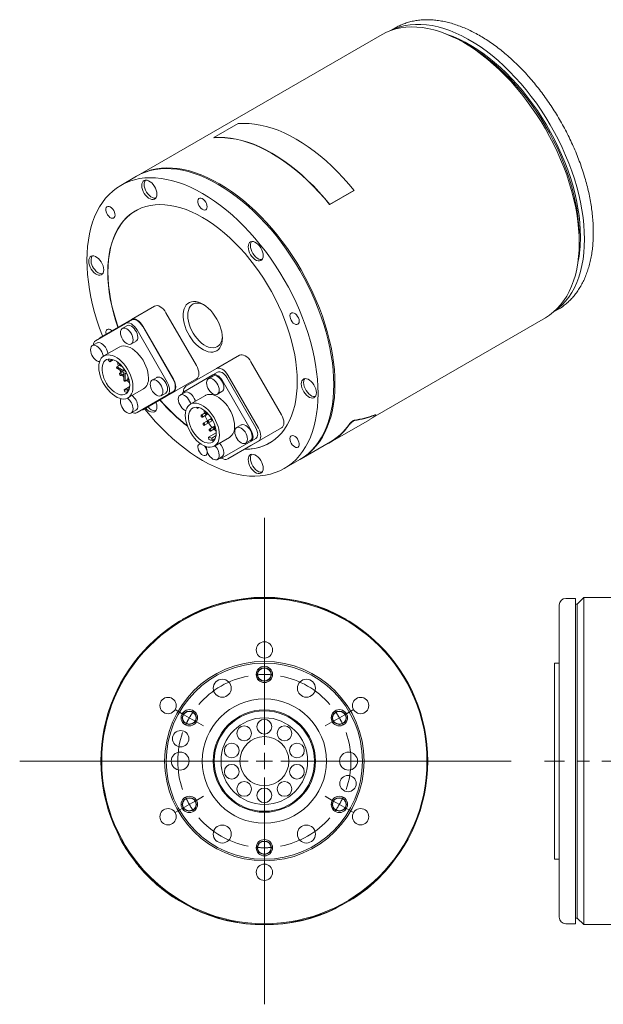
# Model space of a CAD drawing. Header units: millimetres. Extents: x 11 to 620, y 24 to 435.
# Tile 2 of 3: x 315 to 494, y 133 to 435. Entities that reach past the tile are written whole.
import ezdxf

# ---------------------------------------------------------------- set-up
doc = ezdxf.new("R2010")
doc.units = ezdxf.units.MM
doc.header["$LTSCALE"] = 1.5
doc.linetypes.add('CENTERX2', pattern=[20.32, 12.7, -2.54, 2.54, -2.54])

# ---------------------------------------------------------------- blocks, each defined once
blk = doc.blocks.new('SW_CENTERMARKSYMBOL_0')
at = {"color": 6, "linetype": 'Continuous', "lineweight": 0}
for p, q in [((0, 5), (0, 74.39)), ((-5, 0), (-74.84, 0)), ((0, 0), (-2.5, 0)), ((0, 0), (0, 2.5)), ((0, 0), (0, -2.5)), ((0, 0), (2.5, 0)), ((5, 0), (75.53, 0)), ((0, -5), (0, -74.39))]:
    blk.add_line(p, q, dxfattribs=at)
blk = doc.blocks.new('SW_CENTERMARKSYMBOL_1')
at = {"color": 6, "linetype": 'CENTERX2', "lineweight": 0}
for p, q in [((-25.11, -12), (-27.28, -10.75)), ((-22.95, -13.25), (-25.11, -12)), ((22.95, -13.25), (25.11, -12)), ((25.11, -12), (27.28, -10.75)), ((-22.95, -13.25), (-20.78, -14.5)), ((-20.78, -14.5), (-18.62, -15.75)), ((20.78, -14.5), (18.62, -15.75)), ((22.95, -13.25), (20.78, -14.5)), ((-22.95, -39.75), (-20.78, -38.5)), ((-20.78, -38.5), (-18.62, -37.25)), ((20.78, -38.5), (18.62, -37.25)), ((22.95, -39.75), (20.78, -38.5)), ((-25.11, -41), (-27.28, -42.25)), ((-22.95, -39.75), (-25.11, -41)), ((22.95, -39.75), (25.11, -41)), ((25.11, -41), (27.28, -42.25))]:
    blk.add_line(p, q, dxfattribs=at)
for start, end in [(90, 95.4053), (84.5947, 90), (100.8105, 139.1895), (40.8105, 79.1895), (144.5947, 150), (30, 35.4053), (150, 155.4053), (24.5947, 30), (160.8105, 199.1895), (340.8105, 19.1895), (204.5947, 210), (330, 335.4053), (210, 215.4053), (324.5947, 330), (220.8105, 259.1895), (280.8105, 319.1895), (264.5947, 270), (270, 275.4053)]:
    blk.add_arc((0, -26.5), 26.5, start, end, dxfattribs=at)

msp = doc.modelspace()

# ---------------------------------------------------------------- linework, layer by layer
at = {"color": 7, "linetype": 'Continuous', "lineweight": 15}
for p, q in [((430.04, 432.01), (428.65, 431.21)), ((426.03, 429.98), (351.29, 386.83)), ((452.45, 426.69), (451.03, 427.5)), ((382.05, 402.74), (374.62, 398.45)), ((374.66, 398.36), (374.62, 398.45)), ((350.93, 386.63), (346.13, 383.85)), ((410.01, 377.95), (417.44, 382.24)), ((410.05, 378), (417.47, 382.29)), ((417.44, 382.24), (417.47, 382.29)), ((410.01, 377.95), (410.05, 378)), ((486.38, 366.27), (486.38, 367.9)), ((349.37, 342.83), (356.44, 346.91)), ((369.29, 328.7), (359.94, 344.89)), ((423.89, 313.28), (476.02, 343.38)), ((478.4, 345.03), (479.79, 345.84)), ((479.79, 345.84), (479.84, 345.87)), ((347.61, 341.64), (338.41, 336.33)), ((349.37, 342.83), (340.02, 337.43)), ((347.98, 340.91), (346.57, 340.09)), ((347.61, 341.64), (349.37, 342.66)), ((362.22, 324.62), (352.87, 340.81)), ((362.07, 324.7), (352.87, 340.64)), ((360.31, 323.68), (351.11, 339.62)), ((338.85, 335.64), (337.44, 334.82)), ((345.66, 334.39), (340.92, 331.66)), ((349.32, 335.33), (350.73, 336.14)), ((375.37, 327.82), (382.44, 331.9)), ((342.28, 330.52), (342.72, 329.91)), ((342.72, 329.91), (343.32, 330.56)), ((342.72, 329.91), (343.79, 330.53)), ((343.32, 330.56), (343.24, 330.68)), ((343.32, 330.56), (343.44, 330.63)), ((345.82, 328.83), (344.92, 328.31)), ((347.06, 327.15), (345.07, 328.29)), ((346.22, 328.6), (346.38, 328.69)), ((395.29, 313.69), (385.94, 329.88)), ((345.07, 327.8), (347.06, 326.66)), ((346.66, 326.89), (345.82, 326.4)), ((346.22, 325.71), (347.06, 326.19)), ((347.06, 327.85), (347.06, 327.15)), ((347.06, 326.66), (347.06, 324.36)), ((347.48, 326.9), (347.48, 327.21)), ((347.48, 326.9), (347.62, 326.98)), ((347.75, 326.75), (347.48, 326.9)), ((347.48, 326.41), (348.09, 326.06)), ((347.48, 324.12), (347.48, 326.41)), ((374.31, 325.88), (365.41, 320.74)), ((375.37, 327.82), (366.02, 322.42)), ((374.33, 325.53), (372.92, 324.71)), ((374.31, 325.88), (375.72, 326.7)), ((388.22, 309.61), (378.87, 325.8)), ((347.11, 321.34), (348.84, 322.34)), ((347.42, 323.98), (348.32, 324.5)), ((348.48, 325.05), (348.32, 324.96)), ((357.11, 325.09), (355.7, 324.28)), ((359.94, 319.26), (369.29, 324.66)), ((386.01, 308.85), (377.11, 324.26)), ((387.42, 309.66), (378.52, 325.08)), ((347.11, 321.34), (347.33, 320.65)), ((348.07, 321.3), (347.11, 321.34)), ((348.07, 321.3), (348.73, 321.69)), ((348.28, 320.66), (348.07, 321.3)), ((348.32, 318.84), (353.05, 321.57)), ((351.11, 314.33), (360.31, 319.64)), ((352.87, 315.35), (362.07, 320.66)), ((352.87, 315.18), (362.22, 320.57)), ((352.87, 315.18), (359.94, 319.26)), ((358.45, 319.51), (359.86, 320.33)), ((365.7, 320.54), (364.29, 319.73)), ((372.01, 319.59), (367.38, 316.91)), ((375.67, 319.95), (377.08, 320.76)), ((349.32, 314.24), (350.73, 315.06)), ((351.11, 314.33), (352.87, 315.35)), ((356.72, 314.86), (356.8, 314.87)), ((369.3, 315.98), (369.52, 315.61)), ((369.52, 315.61), (369.97, 315.87)), ((369.52, 315.61), (369.97, 315.87)), ((371.98, 314.32), (370.74, 313.6)), ((371.09, 312.99), (372.8, 313.98)), ((372.29, 314.5), (371.99, 314.32)), ((372.34, 313.71), (372.8, 313.98)), ((424.12, 313.57), (424.06, 313.65)), ((372.6, 311.79), (371.36, 311.07)), ((371.71, 310.47), (374.11, 311.85)), ((373.85, 312.51), (372.61, 311.79)), ((372.96, 311.19), (374.25, 311.93)), ((373.9, 312.54), (373.86, 312.52)), ((374.21, 311.91), (374.25, 311.93)), ((374.95, 310.26), (374.49, 309.99)), ((382.96, 310.58), (381.55, 309.76)), ((410.31, 305.33), (422.19, 312.18)), ((372.93, 306.81), (375.32, 308.19)), ((374.48, 309.99), (373.24, 309.27)), ((373.59, 308.66), (375.14, 309.56)), ((373.96, 306.53), (375.26, 307.29)), ((374.84, 309.38), (375.14, 309.56)), ((385.94, 304.25), (395.29, 309.65)), ((372.93, 306.81), (373.07, 306.13)), ((373.96, 306.53), (372.93, 306.81)), ((374.09, 305.86), (373.96, 306.53)), ((374.09, 305.86), (375.01, 306.39)), ((374.78, 304.1), (379.41, 306.77)), ((377.11, 300.48), (386.01, 305.62)), ((378.52, 301.29), (387.42, 306.43)), ((378.87, 300.17), (388.22, 305.57)), ((378.87, 300.17), (385.94, 304.25)), ((384.3, 305), (385.71, 305.81)), ((401.28, 300.23), (410.26, 305.41)), ((377.11, 300.48), (378.52, 301.29)), ((375.67, 300.01), (377.08, 300.83)), ((396.12, 297.25), (400.93, 300.03)), ((485.26, 257.5), (482.26, 257.5)), ((485.26, 257.5), (485.26, 158)), ((487.76, 257.75), (485.76, 255.75)), ((560.26, 257.75), (487.76, 257.75)), ((487.76, 257.75), (487.76, 157.75)), ((480.26, 207.75), (480.26, 255.5)), ((485.76, 255.75), (485.26, 255.75)), ((485.76, 255.75), (485.76, 159.75)), ((365.04, 251.05), (364.99, 251.14)), ((415.04, 251.05), (415.09, 251.14)), ((480.26, 237.75), (478.76, 237.75)), ((478.76, 237.75), (478.76, 177.75)), ((480.26, 160), (480.26, 207.75)), ((346.04, 184), (345.95, 183.95)), ((478.76, 177.75), (480.26, 177.75)), ((425.58, 172.59), (425.66, 172.52)), ((362.98, 165.58), (363.04, 165.67)), ((417.04, 165.67), (417.09, 165.58)), ((368.04, 162.85), (367.99, 162.76)), ((412.04, 162.85), (412.08, 162.76)), ((485.26, 159.75), (485.76, 159.75)), ((485.76, 159.75), (487.76, 157.75)), ((482.26, 158), (485.26, 158)), ((487.76, 157.75), (558.76, 157.75))]:
    msp.add_line(p, q, dxfattribs=at)
at = {"color": 6, "linetype": 'CENTERX2', "lineweight": 0}
msp.add_line((603.76, 207.75), (475.76, 207.75), dxfattribs=at)
at = {"color": 7, "linetype": 'Continuous', "lineweight": 15, "flags": 128}
for points in [[(486.38, 366.27), (486.33, 368.43), (486.19, 370.65), (485.95, 372.91), (485.61, 375.2), (485.18, 377.53), (484.65, 379.88), (484.03, 382.26), (483.33, 384.64), (482.53, 387.03), (481.65, 389.42), (480.68, 391.8), (479.63, 394.16), (478.5, 396.51), (477.3, 398.83), (476.03, 401.12), (474.68, 403.36), (473.28, 405.56), (471.81, 407.71), (470.28, 409.8), (468.7, 411.83), (467.08, 413.79), (465.41, 415.67), (463.7, 417.48), (461.95, 419.2), (460.18, 420.83), (458.38, 422.37), (456.56, 423.81), (454.72, 425.15), (452.88, 426.38), (451.03, 427.51), (449.18, 428.52), (447.33, 429.42), (445.5, 430.2), (443.68, 430.86), (441.88, 431.4), (440.1, 431.82), (438.36, 432.11), (436.65, 432.28), (434.98, 432.32), (433.35, 432.24), (431.77, 432.04), (430.25, 431.71), (428.78, 431.25), (427.37, 430.68), (426.03, 429.98)], [(487.97, 367.39), (487.92, 369.56), (487.78, 371.79), (487.53, 374.05), (487.19, 376.36), (486.75, 378.7), (486.22, 381.06), (485.6, 383.44), (484.88, 385.83), (484.07, 388.23), (483.18, 390.62), (482.2, 393.01), (481.14, 395.38), (480.01, 397.74), (478.79, 400.06), (477.5, 402.35), (476.15, 404.6), (474.73, 406.8), (473.25, 408.95), (471.71, 411.03), (470.11, 413.06), (468.47, 415.01), (466.79, 416.89), (465.07, 418.68), (463.31, 420.39), (461.52, 422.01), (459.71, 423.53), (457.88, 424.96), (456.04, 426.28), (454.19, 427.49), (452.33, 428.59), (450.47, 429.57), (448.62, 430.44), (446.79, 431.19), (444.97, 431.82), (443.17, 432.33), (441.39, 432.71), (439.65, 432.97), (437.95, 433.1), (436.29, 433.1), (434.67, 432.98), (433.11, 432.73), (431.59, 432.36), (430.14, 431.86), (428.82, 431.27)], [(486.74, 368.11), (486.69, 370.24), (486.54, 372.42), (486.3, 374.65), (485.96, 376.91), (485.52, 379.21), (484.99, 381.53), (484.37, 383.86), (483.65, 386.21), (482.85, 388.56), (481.96, 390.91), (480.98, 393.26), (479.93, 395.58), (478.79, 397.88), (477.59, 400.16), (476.31, 402.39), (474.96, 404.59), (473.55, 406.73), (472.07, 408.83), (470.55, 410.86), (468.97, 412.82), (467.34, 414.71), (465.68, 416.52), (463.97, 418.25), (462.24, 419.89), (460.47, 421.44), (458.69, 422.9), (456.89, 424.25), (455.07, 425.49), (453.25, 426.63), (451.43, 427.65), (449.61, 428.56), (447.8, 429.35), (446.01, 430.02), (445.58, 430.16)], [(486.38, 367.9), (486.33, 370.03), (486.19, 372.22), (485.94, 374.44), (485.6, 376.71), (485.17, 379), (484.63, 381.32), (484.01, 383.66), (483.3, 386.01), (482.49, 388.36), (481.6, 390.71), (480.63, 393.05), (479.57, 395.38), (478.44, 397.68), (477.23, 399.95), (475.95, 402.19), (474.6, 404.38), (473.19, 406.53), (471.72, 408.62), (470.19, 410.65), (468.62, 412.61), (466.99, 414.51), (465.32, 416.32), (463.62, 418.05), (461.88, 419.69), (460.12, 421.24), (458.33, 422.69), (456.53, 424.04), (454.72, 425.29), (452.9, 426.42), (452.45, 426.69)], [(417.47, 382.29), (415.84, 384.25), (414.17, 386.14), (412.46, 387.95), (410.71, 389.67), (408.93, 391.31), (407.13, 392.85), (405.3, 394.29), (403.46, 395.63), (401.62, 396.87), (399.76, 397.99), (397.91, 399.01), (396.06, 399.91), (394.22, 400.69), (392.4, 401.35), (390.59, 401.89), (388.81, 402.31), (387.07, 402.6), (385.35, 402.77), (383.68, 402.82), (382.05, 402.74)], [(374.62, 398.45), (376.25, 398.53), (377.93, 398.49), (379.64, 398.32), (381.39, 398.02), (383.17, 397.61), (384.97, 397.06), (386.79, 396.4), (388.63, 395.62), (390.48, 394.72), (392.34, 393.71), (394.19, 392.58), (396.04, 391.35), (397.88, 390), (399.7, 388.56), (401.51, 387.02), (403.28, 385.38), (405.03, 383.66), (406.75, 381.85), (408.42, 379.96), (410.05, 378)], [(374.66, 398.36), (376.29, 398.44), (377.96, 398.4), (379.67, 398.23), (381.41, 397.93), (383.19, 397.52), (384.99, 396.98), (386.81, 396.32), (388.64, 395.54), (390.49, 394.64), (392.34, 393.63), (394.19, 392.5), (396.03, 391.27), (397.87, 389.93), (399.69, 388.49), (401.49, 386.95), (403.26, 385.32), (405.01, 383.6), (406.72, 381.79), (408.39, 379.91), (410.01, 377.95)], [(411.29, 322.92), (411.24, 325.08), (411.09, 327.3), (410.85, 329.56), (410.51, 331.85), (410.08, 334.18), (409.56, 336.53), (408.94, 338.9), (408.23, 341.29), (407.43, 343.68), (406.55, 346.07), (405.58, 348.45), (404.53, 350.81), (403.41, 353.16), (402.21, 355.48), (400.93, 357.76), (399.59, 360.01), (398.18, 362.21), (396.71, 364.36), (395.19, 366.45), (393.61, 368.48), (391.98, 370.44), (390.31, 372.32), (388.6, 374.13), (386.86, 375.85), (385.08, 377.48), (383.28, 379.02), (381.46, 380.46), (379.63, 381.8), (377.78, 383.03), (375.93, 384.15), (374.08, 385.17), (372.24, 386.06), (370.4, 386.85), (368.58, 387.51), (366.78, 388.05), (365.01, 388.46), (363.26, 388.76), (361.55, 388.93), (359.88, 388.97), (358.25, 388.89), (356.68, 388.68), (355.15, 388.35), (353.68, 387.9), (352.27, 387.33), (350.93, 386.63)], [(411.64, 323.12), (411.59, 325.29), (411.45, 327.5), (411.21, 329.76), (410.87, 332.06), (410.44, 334.38), (409.91, 336.74), (409.29, 339.11), (408.58, 341.49), (407.79, 343.88), (406.9, 346.27), (405.94, 348.65), (404.89, 351.02), (403.76, 353.36), (402.56, 355.68), (401.29, 357.97), (399.94, 360.22), (398.54, 362.42), (397.07, 364.56), (395.54, 366.66), (393.96, 368.68), (392.34, 370.64), (390.67, 372.53), (388.96, 374.33), (387.21, 376.05), (385.44, 377.69), (383.64, 379.22), (381.82, 380.66), (379.98, 382), (378.14, 383.23), (376.29, 384.36), (374.43, 385.37), (372.59, 386.27), (370.75, 387.05), (368.93, 387.71), (367.13, 388.25), (365.36, 388.67), (363.61, 388.96), (361.9, 389.13), (360.23, 389.18), (358.61, 389.09), (357.03, 388.89), (355.5, 388.56), (354.04, 388.11), (352.63, 387.53), (351.29, 386.83), (351.11, 386.73)], [(406.48, 320.14), (406.43, 322.31), (406.28, 324.52), (406.04, 326.78), (405.71, 329.08), (405.27, 331.4), (404.75, 333.76), (404.13, 336.13), (403.42, 338.51), (402.63, 340.9), (401.74, 343.29), (400.77, 345.67), (399.73, 348.04), (398.6, 350.38), (397.4, 352.7), (396.12, 354.99), (394.78, 357.24), (393.37, 359.44), (391.9, 361.59), (390.38, 363.68), (388.8, 365.7), (387.17, 367.66), (385.5, 369.55), (383.79, 371.35), (382.05, 373.07), (380.27, 374.71), (378.47, 376.24), (376.65, 377.68), (374.82, 379.02), (372.97, 380.26), (371.12, 381.38), (369.27, 382.39), (367.43, 383.29), (365.59, 384.07), (363.77, 384.73), (361.97, 385.27), (360.2, 385.69), (358.45, 385.98), (356.74, 386.15), (355.07, 386.2), (353.45, 386.11), (351.87, 385.91), (350.34, 385.58), (348.87, 385.13), (347.47, 384.55), (346.12, 383.85), (344.85, 383.04), (343.65, 382.11), (342.52, 381.06), (341.47, 379.91), (340.5, 378.64), (339.62, 377.27), (338.82, 375.8), (338.12, 374.24), (337.5, 372.58), (336.97, 370.83), (336.54, 369), (336.2, 367.1), (335.96, 365.12), (335.82, 363.07), (335.77, 360.96), (335.82, 358.8), (335.96, 356.58), (336.2, 354.32), (336.54, 352.03), (336.97, 349.7), (337.5, 347.35), (338.12, 344.98), (338.82, 342.59), (339.62, 340.2), (340.5, 337.81), (340.54, 337.73)], [(352.56, 383.8), (352.61, 383.22), (352.76, 382.6), (353, 381.98), (353.32, 381.39), (353.71, 380.83), (354.15, 380.36), (354.62, 379.97), (355.1, 379.69), (355.57, 379.54), (356.01, 379.51), (356.4, 379.61), (356.72, 379.84), (356.96, 380.18), (357.11, 380.62), (357.16, 381.14), (357.11, 381.72), (356.96, 382.34), (356.72, 382.96), (356.4, 383.55), (356.01, 384.1), (355.57, 384.58), (355.1, 384.97), (354.62, 385.25), (354.15, 385.4), (353.71, 385.43), (353.32, 385.33), (353, 385.1), (352.76, 384.76), (352.61, 384.32), (352.56, 383.8)], [(353.27, 384.2), (353.32, 383.62), (353.47, 383.01), (353.71, 382.39), (354.03, 381.79), (354.42, 381.24), (354.86, 380.76), (355.33, 380.38), (355.81, 380.1), (356.28, 379.94), (356.72, 379.92), (356.8, 379.93)], [(372.54, 377.3), (372.49, 377.77), (372.33, 378.26), (372.09, 378.75), (371.77, 379.19), (371.41, 379.55), (371.03, 379.8), (370.65, 379.93), (370.31, 379.92), (370.03, 379.78), (369.83, 379.51), (369.72, 379.14), (369.72, 378.7), (369.83, 378.21), (370.03, 377.72), (370.31, 377.25), (370.65, 376.85), (371.03, 376.54), (371.41, 376.35), (371.77, 376.29), (372.09, 376.36), (372.33, 376.57), (372.49, 376.89), (372.54, 377.3)], [(343.66, 376.6), (343.3, 376.97), (342.92, 377.25), (342.54, 377.39), (342.19, 377.41), (341.9, 377.29), (341.68, 377.05), (341.56, 376.69), (341.55, 376.26), (341.63, 375.78), (341.82, 375.28), (342.09, 374.8), (342.42, 374.39), (342.79, 374.06), (343.18, 373.85), (343.55, 373.77), (343.87, 373.82), (344.13, 374.01), (344.3, 374.31), (344.37, 374.7), (344.33, 375.17), (344.19, 375.66), (343.97, 376.15), (343.66, 376.6)], [(400.11, 323.82), (400.07, 325.79), (399.92, 327.82), (399.67, 329.88), (399.33, 331.99), (398.9, 334.12), (398.37, 336.28), (397.74, 338.44), (397.03, 340.62), (396.23, 342.8), (395.35, 344.97), (394.38, 347.12), (393.33, 349.25), (392.21, 351.35), (391.02, 353.42), (389.76, 355.44), (388.44, 357.41), (387.05, 359.33), (385.62, 361.18), (384.13, 362.96), (382.61, 364.66), (381.04, 366.29), (379.44, 367.82), (377.81, 369.27), (376.16, 370.62), (374.49, 371.86), (372.81, 373), (371.12, 374.03), (369.44, 374.95), (367.76, 375.75), (366.09, 376.43), (364.44, 376.99), (362.81, 377.42), (361.21, 377.74), (359.64, 377.92), (358.11, 377.98), (356.63, 377.91), (355.19, 377.72), (353.81, 377.4), (352.49, 376.96), (351.23, 376.39), (350.04, 375.7), (348.91, 374.89), (347.87, 373.97), (346.9, 372.93), (346.02, 371.79), (345.22, 370.53), (344.5, 369.18), (343.88, 367.73), (343.35, 366.19), (342.91, 364.56), (342.57, 362.85), (342.33, 361.06), (342.18, 359.21), (342.13, 357.29), (342.18, 355.31), (342.33, 353.29), (342.57, 351.22), (342.91, 349.12), (343.35, 346.98), (343.88, 344.83), (344.5, 342.66), (345.22, 340.48), (345.23, 340.44)], [(350.66, 376.08), (350.11, 375.74), (348.99, 374.93), (347.94, 374.01), (346.97, 372.97), (346.09, 371.83), (345.29, 370.57), (344.57, 369.22), (343.95, 367.77), (343.42, 366.23), (342.98, 364.6), (342.64, 362.89), (342.4, 361.1), (342.25, 359.25), (342.2, 357.33), (342.25, 355.35), (342.4, 353.33), (342.64, 351.26), (342.98, 349.16), (343.42, 347.02), (343.95, 344.87), (344.57, 342.7), (345.29, 340.52), (345.3, 340.48)], [(386.24, 366.65), (385.85, 366.55), (385.53, 366.33), (385.29, 365.98), (385.14, 365.54), (385.09, 365.02), (385.14, 364.44), (385.29, 363.82), (385.53, 363.21), (385.85, 362.61), (386.24, 362.06), (386.68, 361.58), (387.15, 361.19), (387.63, 360.91), (388.1, 360.76), (388.54, 360.73), (388.92, 360.83), (389.25, 361.06), (389.49, 361.4), (389.63, 361.84), (389.68, 362.37), (389.63, 362.95), (389.49, 363.56), (389.25, 364.18), (388.92, 364.78), (388.54, 365.33), (388.1, 365.81), (387.63, 366.19), (387.15, 366.47), (386.68, 366.63), (386.24, 366.65)], [(386.15, 366.64), (385.99, 366.39), (385.85, 365.95), (385.8, 365.43), (385.85, 364.85), (385.99, 364.23), (386.23, 363.61), (386.56, 363.02), (386.94, 362.47), (387.38, 361.99), (387.85, 361.6), (388.33, 361.32), (388.8, 361.17), (389.24, 361.14), (389.33, 361.15)], [(476.02, 343.38), (476.03, 343.38), (477.3, 344.19), (478.5, 345.12), (479.63, 346.17), (480.68, 347.33), (481.65, 348.59), (482.53, 349.96), (483.33, 351.43), (484.03, 352.99), (484.65, 354.65), (485.18, 356.4), (485.61, 358.23), (485.95, 360.13), (486.19, 362.11), (486.33, 364.16), (486.38, 366.27)], [(478.53, 345.15), (478.79, 345.32), (480.01, 346.25), (481.14, 347.28), (482.2, 348.43), (483.18, 349.69), (484.07, 351.06), (484.88, 352.52), (485.6, 354.09), (486.22, 355.75), (486.75, 357.49), (487.19, 359.33), (487.53, 361.24), (487.78, 363.22), (487.92, 365.28), (487.97, 367.39)], [(337.45, 357.69), (337.89, 357.22), (338.36, 356.83), (338.84, 356.55), (339.31, 356.4), (339.75, 356.37), (340.13, 356.47), (340.46, 356.7), (340.7, 357.04), (340.84, 357.48), (340.89, 358), (340.84, 358.58), (340.7, 359.2), (340.46, 359.82), (340.13, 360.41), (339.75, 360.96), (339.31, 361.44), (338.84, 361.83), (338.36, 362.11), (337.89, 362.26), (337.45, 362.29), (337.06, 362.19), (336.74, 361.96), (336.5, 361.62), (336.35, 361.18), (336.3, 360.66), (336.35, 360.08), (336.5, 359.46), (336.74, 358.84), (337.06, 358.25), (337.45, 357.69)], [(356.44, 346.91), (356.82, 347.05), (357.25, 347.07), (357.71, 346.96), (358.19, 346.74), (358.68, 346.41), (359.14, 345.98), (359.57, 345.47), (359.94, 344.89)], [(377.2, 337.12), (377.16, 336.26), (377.01, 335.48), (376.77, 334.77), (376.43, 334.16), (376.01, 333.66), (375.51, 333.27), (374.94, 333), (374.31, 332.86), (373.63, 332.84), (372.9, 332.95), (372.15, 333.19), (371.39, 333.54), (370.62, 334.02), (369.86, 334.6), (369.12, 335.28), (368.41, 336.04), (367.76, 336.89), (367.15, 337.79), (366.62, 338.74), (366.16, 339.71), (365.78, 340.71), (365.49, 341.7), (365.29, 342.67), (365.2, 343.61), (365.2, 344.5), (365.29, 345.33), (365.49, 346.07), (365.78, 346.73), (366.16, 347.29), (366.62, 347.73), (367.15, 348.06), (367.76, 348.27), (368.41, 348.35), (369.12, 348.3), (369.86, 348.13), (370.62, 347.83), (371.39, 347.42), (372.15, 346.89), (372.9, 346.26), (373.63, 345.54), (374.31, 344.73), (374.94, 343.86), (375.51, 342.93), (376.01, 341.96), (376.43, 340.98), (376.77, 339.98), (377.01, 339), (377.16, 338.04), (377.2, 337.12)], [(371.56, 347.31), (371.54, 347.32), (370.82, 347.62), (370.13, 347.8), (369.46, 347.85), (368.84, 347.77), (368.28, 347.57), (367.79, 347.24), (367.37, 346.8), (367.04, 346.25), (366.79, 345.6), (366.65, 344.87), (366.6, 344.06), (366.65, 343.2), (366.79, 342.3), (367.04, 341.37), (367.37, 340.44), (367.79, 339.51), (368.28, 338.62), (368.84, 337.76), (369.46, 336.97), (370.13, 336.26), (370.82, 335.63), (371.54, 335.1), (372.26, 334.68), (372.98, 334.38), (373.68, 334.21), (374.34, 334.16), (374.96, 334.23), (375.52, 334.44), (376.01, 334.76), (376.43, 335.2), (376.77, 335.75), (377.01, 336.4), (377.16, 337.13), (377.19, 337.55)], [(400, 341.25), (400.3, 341.35), (400.53, 341.57), (400.67, 341.91), (400.71, 342.33), (400.64, 342.81), (400.47, 343.3), (400.21, 343.78), (399.89, 344.21), (399.52, 344.55), (399.13, 344.79), (398.76, 344.89), (398.43, 344.86), (398.16, 344.7), (397.97, 344.42), (397.88, 344.03), (397.9, 343.58), (398.02, 343.09), (398.24, 342.59), (398.53, 342.14), (398.88, 341.75), (399.26, 341.46), (399.64, 341.29), (400, 341.25)], [(351.11, 339.62), (350.73, 340.19), (350.3, 340.7), (349.84, 341.13), (349.36, 341.46), (348.87, 341.69), (348.41, 341.79), (347.98, 341.78), (347.61, 341.64)], [(351.3, 337.4), (351.25, 337.93), (351.11, 338.49), (350.88, 339.05), (350.57, 339.58), (350.2, 340.06), (349.79, 340.47), (349.36, 340.77), (348.92, 340.97), (348.51, 341.04), (348.14, 340.98), (347.98, 340.91)], [(352.87, 340.81), (352.5, 341.38), (352.07, 341.89), (351.61, 342.32), (351.12, 342.66), (350.64, 342.88), (350.18, 342.99), (349.75, 342.97), (349.37, 342.83)], [(349.37, 342.66), (349.75, 342.8), (350.18, 342.81), (350.64, 342.71), (351.12, 342.49), (351.61, 342.15), (352.07, 341.72), (352.5, 341.21), (352.87, 340.64)], [(340.02, 337.43), (339.72, 337.18), (339.59, 337.01)], [(342.25, 339.86), (341.94, 339.76), (341.71, 339.53), (341.58, 339.2), (341.54, 338.77), (341.6, 338.34)], [(349.89, 336.59), (349.84, 337.12), (349.69, 337.67), (349.46, 338.23), (349.15, 338.77), (348.78, 339.25), (348.37, 339.65), (347.94, 339.96), (347.51, 340.15), (347.1, 340.22), (346.73, 340.17), (346.42, 339.99), (346.19, 339.7), (346.05, 339.3), (346, 338.83), (346.05, 338.3), (346.19, 337.75), (346.42, 337.19), (346.73, 336.65), (347.1, 336.17), (347.51, 335.77), (347.94, 335.46), (348.37, 335.27), (348.78, 335.2), (349.15, 335.25), (349.46, 335.43), (349.69, 335.72), (349.84, 336.12), (349.89, 336.59)], [(340.75, 331.55), (340.71, 331.84), (340.56, 332.4), (340.33, 332.96), (340.02, 333.49), (339.65, 333.97), (339.24, 334.38), (338.81, 334.68), (338.38, 334.88), (337.97, 334.95), (337.6, 334.89), (337.29, 334.72), (337.06, 334.42), (336.92, 334.03), (336.87, 333.56), (336.92, 333.03), (337.06, 332.47), (337.29, 331.92), (337.6, 331.38), (337.97, 330.9), (338.38, 330.5), (338.81, 330.19), (339.24, 330), (339.62, 329.93)], [(342.16, 332.37), (342.12, 332.66), (341.98, 333.22), (341.75, 333.78), (341.44, 334.31), (341.07, 334.79), (340.66, 335.19), (340.23, 335.5), (339.79, 335.69), (339.38, 335.76), (339.01, 335.71), (338.85, 335.64)], [(354.59, 324.96), (354.54, 325.81), (354.39, 326.7), (354.15, 327.62), (353.83, 328.54), (353.41, 329.45), (352.93, 330.34), (352.37, 331.18), (351.76, 331.96), (351.11, 332.67), (350.42, 333.28), (349.71, 333.81), (349, 334.22), (348.29, 334.51), (347.6, 334.69), (346.95, 334.74), (346.34, 334.66), (345.78, 334.46), (345.66, 334.39)], [(349.85, 322.23), (349.8, 323.08), (349.66, 323.97), (349.42, 324.88), (349.09, 325.81), (348.68, 326.72), (348.19, 327.6), (347.64, 328.44), (347.02, 329.22), (346.37, 329.93), (345.68, 330.55), (344.97, 331.07), (344.26, 331.48), (343.55, 331.78), (342.87, 331.95), (342.21, 332), (341.6, 331.93), (341.05, 331.73), (340.56, 331.4), (340.15, 330.97), (339.82, 330.43), (339.58, 329.79), (339.43, 329.06), (339.38, 328.27), (339.43, 327.42), (339.58, 326.53), (339.82, 325.61), (340.15, 324.69), (340.56, 323.78), (341.05, 322.89), (341.6, 322.05), (342.21, 321.27), (342.87, 320.57), (343.55, 319.95), (344.26, 319.43), (344.97, 319.01), (345.68, 318.72), (346.37, 318.54), (347.02, 318.49), (347.64, 318.57), (348.19, 318.77), (348.68, 319.09), (349.09, 319.53), (349.42, 320.07), (349.66, 320.71), (349.8, 321.43), (349.85, 322.23)], [(382.44, 331.9), (382.82, 332.04), (383.25, 332.06), (383.71, 331.96), (384.19, 331.73), (384.68, 331.4), (385.14, 330.97), (385.57, 330.46), (385.94, 329.88)], [(348.86, 322.8), (348.81, 323.58), (348.66, 324.39), (348.42, 325.23), (348.09, 326.06), (347.67, 326.88), (347.19, 327.66), (346.64, 328.38), (346.05, 329.03), (345.43, 329.59), (344.78, 330.05), (344.13, 330.4), (343.49, 330.62), (342.88, 330.72), (342.31, 330.69), (341.79, 330.54), (341.34, 330.25), (340.97, 329.86), (340.68, 329.35), (340.49, 328.75), (340.39, 328.07), (340.39, 327.32), (340.49, 326.52), (340.68, 325.69), (340.97, 324.85), (341.34, 324.02), (341.79, 323.22), (342.31, 322.47), (342.88, 321.78), (343.49, 321.17), (344.13, 320.66), (344.78, 320.26), (345.43, 319.97), (346.05, 319.81), (346.64, 319.77), (347.19, 319.87), (347.67, 320.09), (348.09, 320.43), (348.42, 320.88), (348.66, 321.43), (348.81, 322.08), (348.86, 322.8)], [(342.41, 330.71), (342.34, 330.61), (342.28, 330.52)], [(345.07, 328.29), (344.99, 328.32), (344.92, 328.31), (344.87, 328.26), (344.86, 328.17), (344.87, 328.07), (344.92, 327.96), (344.99, 327.87), (345.07, 327.8)], [(345.8, 329.27), (345.76, 329.22), (345.74, 329.11), (345.76, 328.97), (345.82, 328.83), (345.91, 328.7), (346.02, 328.62), (346.13, 328.58), (346.22, 328.6), (346.28, 328.67), (346.3, 328.77)], [(369.29, 328.7), (369.6, 328.09), (369.83, 327.46), (369.97, 326.84), (370.02, 326.26), (369.97, 325.73), (369.83, 325.27), (369.6, 324.91), (369.29, 324.66)], [(346.3, 325.89), (346.28, 326.03), (346.22, 326.17), (346.13, 326.3), (346.02, 326.38), (345.91, 326.42), (345.82, 326.4), (345.76, 326.33), (345.74, 326.22), (345.76, 326.08), (345.82, 325.94), (345.91, 325.82), (346.02, 325.73), (346.13, 325.69), (346.22, 325.71), (346.28, 325.78), (346.3, 325.89)], [(345.79, 327.39), (345.9, 327.13), (346.16, 326.6)], [(346.56, 325.91), (346.84, 325.5), (347.06, 325.19)], [(377.11, 324.26), (376.81, 324.72), (376.47, 325.13), (376.1, 325.47), (375.71, 325.74), (375.32, 325.92), (374.95, 326), (374.61, 325.99), (374.31, 325.88)], [(377.65, 322.02), (377.6, 322.55), (377.46, 323.11), (377.23, 323.67), (376.92, 324.2), (376.55, 324.68), (376.14, 325.08), (375.71, 325.39), (375.28, 325.58), (374.87, 325.65), (374.5, 325.6), (374.33, 325.53)], [(378.87, 325.8), (378.5, 326.37), (378.07, 326.88), (377.61, 327.32), (377.12, 327.65), (376.64, 327.87), (376.18, 327.98), (375.75, 327.96), (375.37, 327.82)], [(375.72, 326.7), (376.02, 326.81), (376.37, 326.82), (376.74, 326.74), (377.12, 326.56), (377.51, 326.29), (377.88, 325.95), (378.22, 325.54), (378.52, 325.08)], [(347.06, 324.36), (347.07, 324.26), (347.12, 324.15), (347.19, 324.06), (347.27, 323.99), (347.35, 323.97), (347.42, 323.98), (347.47, 324.03), (347.48, 324.12)], [(348.51, 324.94), (348.41, 324.98), (348.32, 324.96), (348.26, 324.89), (348.24, 324.78), (348.26, 324.64), (348.32, 324.5), (348.41, 324.37), (348.52, 324.29), (348.63, 324.25), (348.69, 324.26)], [(359.02, 320.77), (358.97, 321.3), (358.82, 321.86), (358.59, 322.42), (358.28, 322.95), (357.91, 323.43), (357.5, 323.84), (357.07, 324.14), (356.64, 324.34), (356.23, 324.41), (355.86, 324.35), (355.55, 324.17), (355.32, 323.88), (355.18, 323.49), (355.13, 323.02), (355.18, 322.49), (355.32, 321.93), (355.55, 321.37), (355.86, 320.84), (356.23, 320.36), (356.64, 319.96), (357.07, 319.65), (357.5, 319.46), (357.91, 319.39), (358.28, 319.44), (358.59, 319.62), (358.82, 319.91), (358.97, 320.3), (359.02, 320.77)], [(360.43, 321.59), (360.38, 322.12), (360.24, 322.68), (360.01, 323.23), (359.7, 323.77), (359.33, 324.25), (358.92, 324.65), (358.49, 324.96), (358.05, 325.15), (357.64, 325.22), (357.27, 325.17), (357.11, 325.09)], [(360.31, 319.64), (360.61, 319.9), (360.84, 320.26), (360.98, 320.71), (361.03, 321.24), (360.98, 321.83), (360.84, 322.45), (360.61, 323.07), (360.31, 323.68)], [(362.07, 324.7), (362.38, 324.09), (362.61, 323.47), (362.75, 322.85), (362.8, 322.26), (362.75, 321.73), (362.61, 321.28), (362.38, 320.92), (362.07, 320.66)], [(362.22, 320.57), (362.53, 320.83), (362.76, 321.19), (362.9, 321.65), (362.95, 322.18), (362.9, 322.76), (362.76, 323.38), (362.53, 324.01), (362.22, 324.62)], [(376.24, 321.2), (376.19, 321.73), (376.05, 322.29), (375.81, 322.85), (375.51, 323.38), (375.14, 323.86), (374.73, 324.27), (374.29, 324.57), (373.86, 324.77), (373.45, 324.84), (373.08, 324.78), (372.77, 324.6), (372.54, 324.31), (372.4, 323.92), (372.35, 323.45), (372.4, 322.92), (372.54, 322.36), (372.77, 321.8), (373.08, 321.27), (373.45, 320.79), (373.86, 320.39), (374.29, 320.08), (374.73, 319.89), (375.14, 319.82), (375.51, 319.87), (375.81, 320.05), (376.05, 320.34), (376.19, 320.73), (376.24, 321.2)], [(384, 303.12), (384.13, 303.12), (385.62, 303.19), (387.05, 303.38), (388.44, 303.7), (389.76, 304.15), (391.02, 304.72), (392.21, 305.4), (393.33, 306.21), (394.38, 307.14), (395.35, 308.17), (396.23, 309.32), (397.03, 310.57), (397.74, 311.92), (398.37, 313.37), (398.9, 314.92), (399.33, 316.55), (399.67, 318.26), (399.92, 320.04), (400.07, 321.9), (400.11, 323.82)], [(400.93, 300.03), (400.93, 300.03), (402.21, 300.84), (403.41, 301.77), (404.53, 302.82), (405.58, 303.97), (406.55, 305.24), (407.43, 306.61), (408.23, 308.08), (408.94, 309.64), (409.56, 311.3), (410.08, 313.05), (410.51, 314.88), (410.85, 316.78), (411.09, 318.76), (411.24, 320.81), (411.29, 322.92)], [(401.11, 300.13), (401.29, 300.23), (402.56, 301.05), (403.76, 301.98), (404.89, 303.02), (405.94, 304.18), (406.9, 305.44), (407.79, 306.81), (408.58, 308.28), (409.29, 309.85), (409.91, 311.5), (410.44, 313.25), (410.87, 315.08), (411.21, 316.99), (411.45, 318.97), (411.59, 321.01), (411.64, 323.12)], [(404.8, 323.41), (404.36, 323.89), (403.89, 324.28), (403.41, 324.55), (402.94, 324.71), (402.5, 324.74), (402.11, 324.63), (401.79, 324.41), (401.55, 324.07), (401.4, 323.62), (401.35, 323.1), (401.4, 322.52), (401.55, 321.91), (401.79, 321.29), (402.11, 320.69), (402.5, 320.14), (402.94, 319.66), (403.41, 319.27), (403.89, 319), (404.36, 318.84), (404.8, 318.81), (405.19, 318.91), (405.51, 319.14), (405.75, 319.48), (405.9, 319.93), (405.95, 320.45), (405.9, 321.03), (405.75, 321.64), (405.51, 322.26), (405.19, 322.86), (404.8, 323.41)], [(402.42, 324.73), (402.26, 324.47), (402.11, 324.03), (402.06, 323.51), (402.11, 322.93), (402.26, 322.32), (402.5, 321.7), (402.82, 321.1), (403.21, 320.55), (403.65, 320.07), (404.12, 319.68), (404.6, 319.41), (405.07, 319.25), (405.51, 319.22), (405.59, 319.23)], [(353.39, 315.47), (353.45, 315.4), (355.07, 313.44), (356.74, 311.56), (358.45, 309.75), (360.2, 308.03), (361.97, 306.4), (363.77, 304.86), (365.59, 303.42), (367.43, 302.08), (369.27, 300.85), (371.12, 299.73), (372.97, 298.71), (374.82, 297.82), (376.65, 297.03), (378.47, 296.37), (380.27, 295.83), (382.05, 295.42), (383.79, 295.12), (385.5, 294.95), (387.17, 294.91), (388.8, 294.99), (390.38, 295.2), (391.9, 295.53), (393.37, 295.98), (394.78, 296.55), (396.12, 297.25), (397.4, 298.07), (398.6, 299), (399.73, 300.04), (400.77, 301.2), (401.74, 302.46), (402.63, 303.83), (403.42, 305.3), (404.13, 306.87), (404.75, 308.52), (405.27, 310.27), (405.71, 312.1), (406.04, 314.01), (406.28, 315.99), (406.43, 318.03), (406.48, 320.14)], [(367.51, 316.99), (367.42, 317.31), (367.18, 317.87), (366.88, 318.4), (366.51, 318.88), (366.1, 319.28), (365.66, 319.59), (365.23, 319.78), (364.82, 319.85), (364.45, 319.8), (364.14, 319.62), (363.91, 319.33), (363.77, 318.94), (363.72, 318.47), (363.77, 317.94), (363.91, 317.38), (364.14, 316.82), (364.45, 316.29), (364.82, 315.81), (365.23, 315.4), (365.66, 315.1), (366.01, 314.93)], [(368.92, 317.81), (368.83, 318.12), (368.6, 318.68), (368.29, 319.22), (367.92, 319.7), (367.51, 320.1), (367.08, 320.41), (366.65, 320.6), (366.24, 320.67), (365.87, 320.62), (365.7, 320.54)], [(380.94, 310.16), (380.89, 311.01), (380.75, 311.9), (380.51, 312.81), (380.18, 313.74), (379.77, 314.65), (379.28, 315.53), (378.73, 316.37), (378.12, 317.15), (377.46, 317.86), (376.77, 318.48), (376.07, 319), (375.35, 319.41), (374.64, 319.71), (373.96, 319.88), (373.3, 319.93), (372.69, 319.86), (372.14, 319.66), (372.01, 319.59)], [(346.17, 318.58), (346.05, 318.22), (346, 317.75), (346.05, 317.22), (346.19, 316.66), (346.42, 316.1), (346.73, 315.57), (347.1, 315.09), (347.51, 314.68), (347.94, 314.38), (348.37, 314.18), (348.78, 314.11), (349.15, 314.17), (349.46, 314.35), (349.69, 314.64), (349.84, 315.03), (349.89, 315.5), (349.89, 315.5)], [(356.01, 314.45), (356.4, 314.55), (356.72, 314.78), (356.96, 315.12), (357.11, 315.56), (357.16, 316.09), (357.11, 316.67), (356.96, 317.28), (356.89, 317.49)], [(376.31, 307.48), (376.26, 308.33), (376.12, 309.23), (375.88, 310.14), (375.55, 311.06), (375.14, 311.97), (374.65, 312.86), (374.09, 313.7), (373.48, 314.48), (372.83, 315.19), (372.14, 315.81), (371.43, 316.33), (370.72, 316.74), (370.01, 317.03), (369.32, 317.21), (368.67, 317.26), (368.06, 317.18), (367.51, 316.98), (367.02, 316.66), (366.61, 316.22), (366.28, 315.68), (366.04, 315.04), (365.89, 314.32), (365.84, 313.52), (365.89, 312.67), (366.04, 311.78), (366.28, 310.87), (366.61, 309.95), (367.02, 309.03), (367.51, 308.15), (368.06, 307.31), (368.67, 306.53), (369.32, 305.82), (370.01, 305.2), (370.72, 304.68), (371.43, 304.27), (372.14, 303.97), (372.83, 303.8), (373.48, 303.75), (374.09, 303.83), (374.65, 304.03), (375.14, 304.35), (375.55, 304.78), (375.88, 305.33), (376.12, 305.97), (376.26, 306.69), (376.31, 307.48)], [(352.29, 315.01), (352.5, 315.04), (352.87, 315.18)], [(375.32, 308.05), (375.27, 308.83), (375.12, 309.65), (374.88, 310.48), (374.55, 311.32), (374.13, 312.14), (373.65, 312.92), (373.1, 313.64), (372.51, 314.29), (371.88, 314.85), (371.24, 315.31), (370.59, 315.65), (369.95, 315.88), (369.34, 315.98), (368.77, 315.95), (368.25, 315.79), (367.8, 315.51), (367.43, 315.11), (367.14, 314.61), (366.95, 314.01), (366.85, 313.32), (366.85, 312.57), (366.95, 311.77), (367.14, 310.94), (367.43, 310.11), (367.8, 309.28), (368.25, 308.48), (368.77, 307.72), (369.34, 307.04), (369.95, 306.43), (370.59, 305.92), (371.24, 305.51), (371.88, 305.23), (372.51, 305.07), (373.1, 305.03), (373.65, 305.12), (374.13, 305.34), (374.55, 305.68), (374.88, 306.14), (375.12, 306.69), (375.27, 307.34), (375.32, 308.05)], [(371.16, 313.15), (371.14, 313.27), (371.09, 313.4), (371.01, 313.5), (370.91, 313.58), (370.82, 313.61), (370.74, 313.6), (370.68, 313.54), (370.66, 313.44), (370.68, 313.32), (370.74, 313.19), (370.82, 313.09), (370.91, 313.01), (371.01, 312.98), (371.09, 312.99), (371.14, 313.05), (371.16, 313.15)], [(372.41, 313.87), (372.39, 313.99), (372.34, 314.12), (372.26, 314.23), (372.16, 314.3), (372.07, 314.33), (371.99, 314.32), (371.93, 314.26), (371.91, 314.16), (371.93, 314.04), (371.99, 313.92), (372.07, 313.81), (372.16, 313.73), (372.26, 313.7), (372.34, 313.71), (372.39, 313.77), (372.41, 313.87)], [(395.29, 313.69), (395.6, 313.08), (395.83, 312.45), (395.97, 311.83), (396.02, 311.25), (395.97, 310.72), (395.83, 310.27), (395.6, 309.9), (395.29, 309.65)], [(371.78, 310.63), (371.76, 310.75), (371.71, 310.87), (371.63, 310.98), (371.54, 311.05), (371.44, 311.09), (371.36, 311.07), (371.31, 311.01), (371.29, 310.91), (371.31, 310.79), (371.36, 310.67), (371.44, 310.56), (371.54, 310.48), (371.63, 310.45), (371.71, 310.47), (371.76, 310.53), (371.78, 310.63)], [(373.03, 311.35), (373.01, 311.47), (372.96, 311.59), (372.88, 311.7), (372.79, 311.78), (372.69, 311.81), (372.61, 311.79), (372.56, 311.73), (372.54, 311.63), (372.56, 311.51), (372.61, 311.39), (372.69, 311.28), (372.79, 311.2), (372.88, 311.17), (372.96, 311.19), (373.01, 311.25), (373.03, 311.35)], [(373.9, 312.53), (373.86, 312.52), (373.81, 312.45), (373.79, 312.35), (373.81, 312.23), (373.86, 312.11), (373.94, 312), (374.04, 311.93), (374.13, 311.89), (374.21, 311.91), (374.24, 311.94)], [(374.11, 311.85), (374.11, 311.85), (374.12, 311.86)], [(386.28, 307.07), (386.23, 307.6), (386.09, 308.16), (385.86, 308.72), (385.55, 309.25), (385.18, 309.73), (384.77, 310.14), (384.34, 310.44), (383.91, 310.63), (383.5, 310.71), (383.13, 310.65), (382.96, 310.58)], [(373.66, 308.82), (373.64, 308.94), (373.59, 309.07), (373.51, 309.17), (373.41, 309.25), (373.32, 309.28), (373.24, 309.27), (373.18, 309.21), (373.16, 309.11), (373.18, 308.99), (373.24, 308.86), (373.32, 308.75), (373.41, 308.68), (373.51, 308.65), (373.59, 308.66), (373.64, 308.72), (373.66, 308.82)], [(374.91, 309.54), (374.89, 309.66), (374.84, 309.79), (374.76, 309.9), (374.66, 309.97), (374.57, 310), (374.49, 309.99), (374.43, 309.93), (374.41, 309.83), (374.43, 309.71), (374.49, 309.59), (374.57, 309.48), (374.66, 309.4), (374.76, 309.37), (374.84, 309.38), (374.89, 309.44), (374.91, 309.54)], [(374.6, 309.25), (375.06, 308.85), (375.29, 308.68)], [(384.87, 306.26), (384.82, 306.78), (384.68, 307.34), (384.44, 307.9), (384.14, 308.44), (383.77, 308.92), (383.36, 309.32), (382.92, 309.62), (382.49, 309.82), (382.08, 309.89), (381.71, 309.83), (381.4, 309.66), (381.17, 309.37), (381.03, 308.97), (380.98, 308.5), (381.03, 307.97), (381.17, 307.42), (381.4, 306.86), (381.71, 306.32), (382.08, 305.84), (382.49, 305.44), (382.92, 305.13), (383.36, 304.94), (383.77, 304.87), (384.14, 304.92), (384.44, 305.1), (384.68, 305.39), (384.82, 305.79), (384.87, 306.26)], [(386.01, 305.62), (386.25, 305.82), (386.44, 306.11), (386.55, 306.47), (386.59, 306.9), (386.55, 307.36), (386.44, 307.86), (386.25, 308.36), (386.01, 308.85)], [(387.42, 309.66), (387.67, 309.18), (387.85, 308.68), (387.96, 308.18), (388, 307.71), (387.96, 307.29), (387.85, 306.93), (387.67, 306.64), (387.42, 306.43)], [(388.22, 305.57), (388.53, 305.82), (388.76, 306.18), (388.9, 306.64), (388.95, 307.17), (388.9, 307.75), (388.76, 308.37), (388.53, 309), (388.22, 309.61)], [(398.59, 304.5), (398.94, 304.13), (399.32, 303.86), (399.7, 303.71), (400.05, 303.69), (400.35, 303.81), (400.56, 304.06), (400.68, 304.41), (400.7, 304.85), (400.61, 305.33), (400.43, 305.83), (400.16, 306.3), (399.83, 306.71), (399.45, 307.04), (399.07, 307.25), (398.7, 307.33), (398.38, 307.28), (398.12, 307.1), (397.95, 306.8), (397.88, 306.4), (397.91, 305.94), (398.05, 305.44), (398.28, 304.95), (398.59, 304.5)], [(369.71, 303.81), (369.76, 303.34), (369.91, 302.84), (370.16, 302.35), (370.47, 301.92), (370.84, 301.56), (371.22, 301.31), (371.6, 301.18), (371.94, 301.19), (372.22, 301.33), (372.42, 301.59), (372.52, 301.96), (372.52, 302.4), (372.5, 302.56)], [(372.38, 303.9), (372.35, 303.52), (372.4, 302.99), (372.54, 302.43), (372.77, 301.87), (373.08, 301.34), (373.45, 300.86), (373.86, 300.46), (374.29, 300.15), (374.73, 299.96), (375.14, 299.89), (375.51, 299.94), (375.81, 300.12), (376.05, 300.41), (376.19, 300.8), (376.24, 301.27), (376.24, 301.27)], [(389.68, 297.31), (389.63, 297.89), (389.49, 298.5), (389.25, 299.12), (388.92, 299.72), (388.54, 300.27), (388.1, 300.75), (387.63, 301.14), (387.15, 301.41), (386.68, 301.57), (386.24, 301.6), (385.85, 301.49), (385.53, 301.27), (385.29, 300.93), (385.14, 300.48), (385.09, 299.96), (385.14, 299.38), (385.29, 298.77), (385.53, 298.15), (385.85, 297.55), (386.24, 297), (386.68, 296.52), (387.15, 296.13), (387.63, 295.86), (388.1, 295.7), (388.54, 295.67), (388.92, 295.77), (389.25, 296), (389.49, 296.34), (389.63, 296.79), (389.68, 297.31)], [(386.15, 301.59), (385.99, 301.33), (385.85, 300.89), (385.8, 300.37), (385.85, 299.79), (385.99, 299.18), (386.23, 298.56), (386.56, 297.96), (386.94, 297.41), (387.38, 296.93), (387.85, 296.54), (388.33, 296.27), (388.8, 296.11), (389.24, 296.08), (389.33, 296.09)]]:
    msp.add_lwpolyline(points, dxfattribs=at)
at = {"color": 7, "linetype": 'Continuous', "lineweight": 15}
for centre, radius in [((390.04, 207.75), 50), ((390.04, 207.75), 49.75), ((390.04, 241.75), 2.5), ((390.04, 207.75), 30.5), ((390.04, 207.75), 30), ((377.16, 230.05), 2.75), ((402.91, 230.05), 2.75), ((360.59, 224.75), 2.5), ((390.04, 207.75), 19), ((419.48, 224.75), 2.5), ((390.04, 207.75), 15.65), ((390.04, 207.75), 15.35), ((390.04, 207.75), 13.25), ((390.04, 218.25), 2.25), ((364.44, 214.61), 2.5), ((383.86, 216.24), 2.25), ((396.21, 216.24), 2.25), ((390.04, 207.75), 7.5), ((380.05, 210.99), 2.25), ((400.02, 210.99), 2.25), ((364.29, 207.75), 2.75), ((415.79, 207.75), 2.75), ((380.05, 204.5), 2.25), ((400.02, 204.5), 2.25), ((415.63, 200.89), 2.5), ((383.86, 199.25), 2.25), ((390.04, 197.25), 2.25), ((396.21, 199.25), 2.25), ((360.59, 190.75), 2.5), ((419.48, 190.75), 2.5), ((377.16, 185.45), 2.75), ((402.91, 185.45), 2.75), ((390.04, 173.75), 2.5)]:
    msp.add_circle(centre, radius, dxfattribs=at)
at = {"color": 6, "linetype": 'Continuous', "lineweight": 15}
for centre in [(390.04, 234.25), (367.09, 221), (412.99, 221), (367.09, 194.5), (412.99, 194.5), (390.04, 181.25)]:
    msp.add_circle(centre, 2.5, dxfattribs=at)
for centre in [(390.04, 234.25), (367.09, 221), (412.99, 221), (367.09, 194.5), (412.99, 194.5), (390.04, 181.25)]:
    msp.add_circle(centre, 2.06)
at = {"color": 7, "linetype": 'Continuous', "lineweight": 15}
for centre, radius, start, end in [((355.16, 384.31), 1.89, 144.01, 183.1411), ((448.54, 367.88), 38.2, 348.428, 0.3323), ((340.76, 360.76), 3.72, 155.8298, 225.5968), ((340.51, 359.56), 2.77, 211.649, 270.4837), ((342.23, 338.3), 1.55, 42.9551, 89.2047), ((349.96, 337.25), 1.35, 304.9159, 6.3963), ((339.37, 334.95), 1.68, 125.0137, 179.4817), ((352.77, 330.61), 7.66, 186.0067, 195.3847), ((353.36, 329.66), 7.71, 224.6403, 233.9602), ((350.89, 324.59), 3.71, 305.6209, 5.6913), ((367.23, 320.9), 1.94, 128.387, 186.9113), ((347.92, 323.36), 2.77, 257.7438, 276.6678), ((347.05, 316.12), 4.25, 2.6622, 53.8704), ((359.09, 321.44), 1.35, 304.9159, 6.3963), ((366.02, 319.77), 1.15, 122.2352, 163.9499), ((376.31, 321.87), 1.35, 304.916, 6.3962), ((345.64, 315.3), 4.25, 2.6532, 54.01), ((349.96, 316.17), 1.35, 304.9161, 6.3961), ((400.79, 354.64), 56.15, 220.4848, 232.3957), ((400.92, 354.74), 56.23, 220.4898, 232.2288), ((350.4, 315.85), 1.68, 240.5096, 294.997), ((356.15, 317.33), 2.88, 214.4525, 267.1888), ((356.86, 317.73), 2.88, 214.4525, 267.1888), ((379.01, 315.83), 7.44, 185.9394, 192.7929), ((381.29, 316.45), 9.81, 197.5965, 208.2042), ((381.39, 316.42), 9.89, 211.8333, 222.3611), ((401.55, 320.46), 17.48, 294.0938, 325.868), ((401.31, 320.71), 17.73, 300.3522, 325.713), ((377.24, 309.79), 3.71, 305.6209, 5.6913), ((370.56, 303.96), 0.859, 92.2379, 190.0577), ((374.52, 309.51), 3.68, 246.7082, 263.3003), ((371.97, 301.07), 4.28, 2.7666, 46.5371), ((373.38, 301.88), 4.28, 2.7666, 46.5371), ((384.37, 318.07), 14.91, 268.8381, 299.2696), ((384.94, 306.92), 1.35, 304.916, 6.396), ((369.2, 301.88), 3.38, 17.932, 42.0446), ((376.31, 301.94), 1.35, 304.916, 6.3962), ((376.57, 301.49), 1.15, 256.04, 297.7756), ((378.15, 301.9), 1.88, 232.0438, 292.6572), ((390.04, 207.75), 50.1, 60, 120), ((482.26, 255.5), 2, 90, 180), ((390.04, 207.75), 50.1, 208.5724, 217.8575), ((390.04, 207.75), 50.1, 302.6832, 315.3138), ((390.04, 207.75), 50.1, 227.82, 237.1052), ((390.04, 207.75), 50.1, 243.8961, 296.1039), ((482.26, 160), 2, 180, 270)]:
    msp.add_arc(centre, radius, start, end, dxfattribs=at)
for major_axis, ratio, start_param, end_param in [((-29.75, 40.36), 0.742112, 2.771722, 2.933778), ((-29.76, 40.47), 0.739537, 2.772882, 2.934938)]:
    msp.add_ellipse((400.69, 357.62), major_axis=major_axis, ratio=ratio, start_param=start_param, end_param=end_param, dxfattribs=at)
for points, knots in [([(479.84, 345.88), (480.09, 346.03), (480.77, 346.42), (481.81, 347.17), (482.96, 348.13), (484.03, 349.2), (485.04, 350.36), (485.97, 351.62), (486.82, 352.97), (487.59, 354.41), (488.29, 355.94), (488.89, 357.56), (489.41, 359.25), (489.85, 361.02), (490.19, 362.86), (490.45, 364.76), (490.61, 366.72), (490.69, 368.74), (490.67, 370.8), (490.57, 372.91), (490.38, 375.06), (490.09, 377.24), (489.72, 379.45), (489.27, 381.68), (488.73, 383.93), (488.11, 386.19), (487.4, 388.45), (486.62, 390.72), (485.75, 392.98), (484.81, 395.23), (483.8, 397.46), (482.72, 399.68), (481.57, 401.86), (480.36, 404.02), (479.08, 406.14), (477.75, 408.21), (476.35, 410.24), (474.91, 412.22), (473.42, 414.14), (471.88, 416), (470.3, 417.79), (468.68, 419.52), (467.03, 421.16), (465.34, 422.73), (463.63, 424.22), (461.9, 425.62), (460.15, 426.93), (458.38, 428.14), (456.6, 429.26), (454.81, 430.28), (453.03, 431.19), (451.24, 432), (449.46, 432.7), (447.69, 433.3), (445.94, 433.77), (444.21, 434.14), (442.5, 434.38), (440.82, 434.51), (439.18, 434.53), (437.58, 434.42), (436.02, 434.2), (434.52, 433.87), (433.07, 433.42), (431.67, 432.86), (430.65, 432.37), (430.11, 432.04), (429.99, 431.97)], [0, 0, 0, 0, 0.009038, 0.024447, 0.039864, 0.055312, 0.070811, 0.086374, 0.102013, 0.117728, 0.133519, 0.149378, 0.165294, 0.181259, 0.197259, 0.213285, 0.229328, 0.245381, 0.261437, 0.277492, 0.293542, 0.309586, 0.325623, 0.341652, 0.357674, 0.373688, 0.389696, 0.405697, 0.421693, 0.437684, 0.453672, 0.469656, 0.485639, 0.501621, 0.517603, 0.533585, 0.549569, 0.565556, 0.581546, 0.597541, 0.613541, 0.629548, 0.645561, 0.661583, 0.677613, 0.693653, 0.709701, 0.72576, 0.741827, 0.757901, 0.773982, 0.790064, 0.806144, 0.822213, 0.838265, 0.854289, 0.870274, 0.886208, 0.902079, 0.917877, 0.933596, 0.949234, 0.964794, 0.980289, 0.995733, 1, 1, 1, 1]), ([(423.68, 313.5), (423.82, 313.54), (424.1, 313.63), (424.16, 313.54), (423.95, 313.31), (423.44, 312.94), (422.84, 312.56), (422.35, 312.28), (422.19, 312.19)], [0, 0, 0, 0, 0.1814, 0.363308, 0.545303, 0.726941, 0.908517, 1, 1, 1, 1]), ([(423.63, 313.58), (423.78, 313.63), (424.01, 313.7), (424.02, 313.65), (424.03, 313.63)], [0, 0, 0, 0, 0.636825, 1, 1, 1, 1]), ([(417.61, 312.01), (417.59, 312.01), (417.56, 312), (417.51, 311.99), (417.44, 311.96), (417.35, 311.92), (417.2, 311.84), (417, 311.72), (416.75, 311.53), (416.5, 311.32), (416.31, 311.14), (416.18, 311), (416.09, 310.9), (416.01, 310.81), (415.97, 310.75), (415.95, 310.73)], [0, 0, 0, 0, 0.042038, 0.083846, 0.125776, 0.188389, 0.250822, 0.375373, 0.500091, 0.62494, 0.749832, 0.812302, 0.874897, 0.937445, 1, 1, 1, 1]), ([(416.01, 310.65), (416.05, 310.7), (416.1, 310.76), (416.21, 310.89), (416.27, 310.96), (416.41, 311.1), (416.49, 311.17), (416.65, 311.31), (416.73, 311.38), (416.9, 311.52), (416.98, 311.58), (417.15, 311.69), (417.23, 311.74), (417.45, 311.87), (417.58, 311.92), (417.67, 311.94)], [0, 0, 0, 0, 0.125, 0.125, 0.25, 0.25, 0.375, 0.375, 0.5, 0.5, 0.625, 0.625, 0.75, 0.75, 1, 1, 1, 1]), ([(345.95, 183.95), (345.95, 183.95), (345.94, 183.96), (345.97, 183.92), (346.01, 183.83), (346.04, 183.79)], [0, 0, 0, 0, 0.029115, 0.514073, 1, 1, 1, 1]), ([(350.48, 177), (350.62, 176.82), (350.79, 176.61), (351.18, 176.12), (351.4, 175.85), (351.9, 175.26), (352.16, 174.96), (352.72, 174.32), (353, 174), (353.6, 173.36), (353.89, 173.05), (354.48, 172.45), (354.77, 172.17), (355.18, 171.77), (355.31, 171.64), (355.56, 171.4), (355.68, 171.28), (356.03, 170.96), (356.23, 170.78), (356.4, 170.62)], [0, 0, 0, 0, 0.125, 0.125, 0.25, 0.25, 0.375, 0.375, 0.5, 0.5, 0.625, 0.625, 0.75, 0.75, 0.8125, 0.8125, 0.875, 0.875, 1, 1, 1, 1]), ([(362.83, 165.68), (362.87, 165.66), (362.95, 165.6), (362.99, 165.58), (362.98, 165.58), (362.98, 165.58)], [0, 0, 0, 0, 0.483781, 0.968048, 1, 1, 1, 1])]:
    msp.add_open_spline(points, degree=3, knots=knots, dxfattribs=at)

# ---------------------------------------------------------------- block references
at = {"color": 7, "linetype": 'Continuous', "lineweight": 0}
msp.add_blockref('SW_CENTERMARKSYMBOL_0', (390.04, 207.75), dxfattribs=at)
at = {"color": 7, "linetype": 'CENTERX2', "lineweight": 0}
msp.add_blockref('SW_CENTERMARKSYMBOL_1', (390.04, 234.25), dxfattribs=at)

doc.saveas('drawing.dxf')
